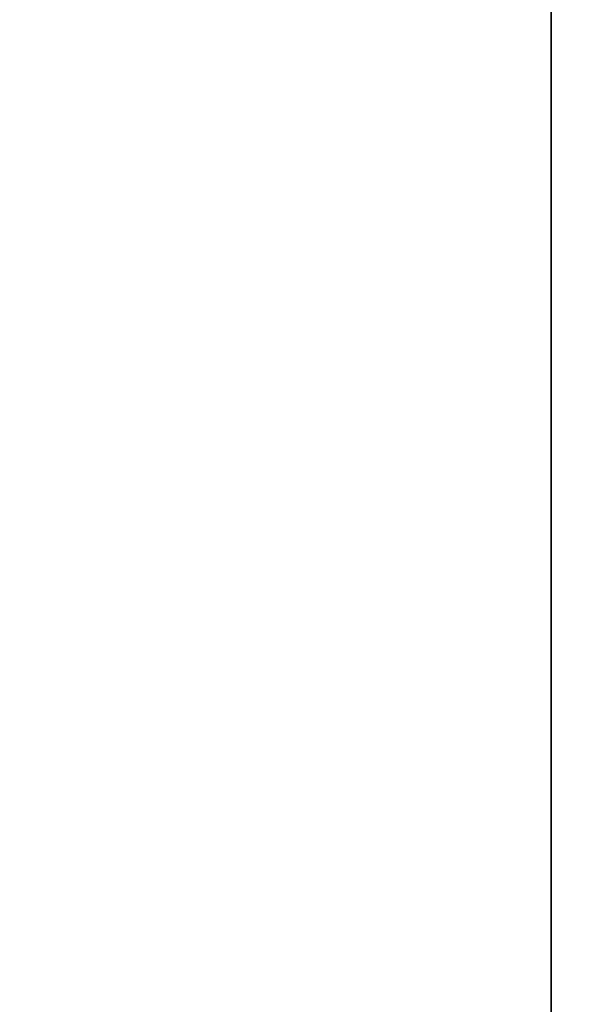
# Model space of a CAD drawing. Extents: x 1 to 290, y 1 to 363.
# Tile 103 of 256: x 25.8342 to 25.8715, y 10.9277 to 10.9914. Entities that reach past the tile are written whole.
import ezdxf

# ---------------------------------------------------------------- set-up
doc = ezdxf.new("R2010")
doc.units = 0

msp = doc.modelspace()

# ---------------------------------------------------------------- linework, layer by layer
for points in [[(216.595779, 44.982826, 558.684448), (23.73045, 11.144435, 558.736877), (23.811016, 10.989671, 558.684448)], [(23.73045, 11.144435, 305.873199), (216.595779, 44.982826, 305.925659), (23.811016, 10.989671, 305.925659)], [(216.595779, 44.982826, 811.684448), (23.73045, 11.144435, 811.736877), (23.811016, 10.989671, 811.684448)], [(23.73045, 11.144435, 558.873169), (216.595779, 44.982826, 558.925659), (23.811016, 10.989671, 558.925659)], [(24.394001, 11.02549, 558.104065), (215.985626, 44.696194, 558.033752), (24.482409, 10.929011, 558.033752)], [(24.482409, 10.929011, 306.576324), (215.985626, 44.696194, 306.576324), (24.394001, 11.02549, 306.506012)], [(24.394001, 11.02549, 811.104065), (215.985626, 44.696194, 811.033752), (24.482409, 10.929011, 811.033752)], [(24.482409, 10.929011, 559.576294), (215.985626, 44.696194, 559.576294), (24.394001, 11.02549, 559.505981)], [(24.482409, 10.929011, 306.576324), (215.925201, 44.58012, 306.655975), (215.985626, 44.696194, 306.576324)], [(24.482409, 10.929011, 559.576294), (215.925201, 44.58012, 559.656006), (215.985626, 44.696194, 559.576294)], [(2.53929, 3.603807, 838.205017), (25.868593, 3.603807, 838.205017), (24.868591, 12.003808, 838.205017)], [(2.53929, 3.603807, 837.605042), (10.939283, 12.003808, 837.605042), (25.868593, 3.603807, 837.605042)], [(2.53929, 3.603807, 279.40506), (10.939283, 12.003808, 279.40506), (25.868593, 3.603807, 279.40506)], [(2.53929, 3.603807, 280.005035), (25.868593, 3.603807, 280.005035), (24.868591, 12.003808, 280.005035)], [(25.868593, 3.603807, 837.605042), (10.939283, 12.003808, 837.605042), (24.868591, 12.003808, 837.605042)], [(25.868593, 3.603807, 279.40506), (10.939283, 12.003808, 279.40506), (24.868591, 12.003808, 279.40506)], [(24.868591, 12.003808, 838.205017), (25.868593, 3.603807, 838.205017), (25.868593, 11.003805, 838.205017)], [(25.868593, 3.603807, 837.605042), (24.868591, 12.003808, 837.605042), (25.868593, 11.003805, 837.605042)], [(25.868593, 3.603807, 279.40506), (24.868591, 12.003808, 279.40506), (25.868593, 11.003805, 279.40506)], [(24.868591, 12.003808, 280.005035), (25.868593, 3.603807, 280.005035), (25.868593, 11.003805, 280.005035)], [(25.868593, 3.603807, 837.605042), (25.868593, 11.003805, 837.605042), (25.868593, 3.603807, 837.905029)], [(25.868593, 3.603807, 837.905029), (25.868593, 11.003805, 837.605042), (25.868593, 11.003805, 838.205017)], [(25.868593, 3.603807, 837.905029), (25.868593, 11.003805, 838.205017), (25.868593, 3.603807, 838.205017)], [(25.868593, 3.603807, 279.40506), (25.868593, 11.003805, 279.40506), (25.868593, 3.603807, 279.705048)], [(25.868593, 3.603807, 279.705048), (25.868593, 11.003805, 279.40506), (25.868593, 11.003805, 280.005035)], [(25.868593, 3.603807, 279.705048), (25.868593, 11.003805, 280.005035), (25.868593, 3.603807, 280.005035)]]:
    msp.add_3dface(points)

doc.saveas('drawing.dxf')
